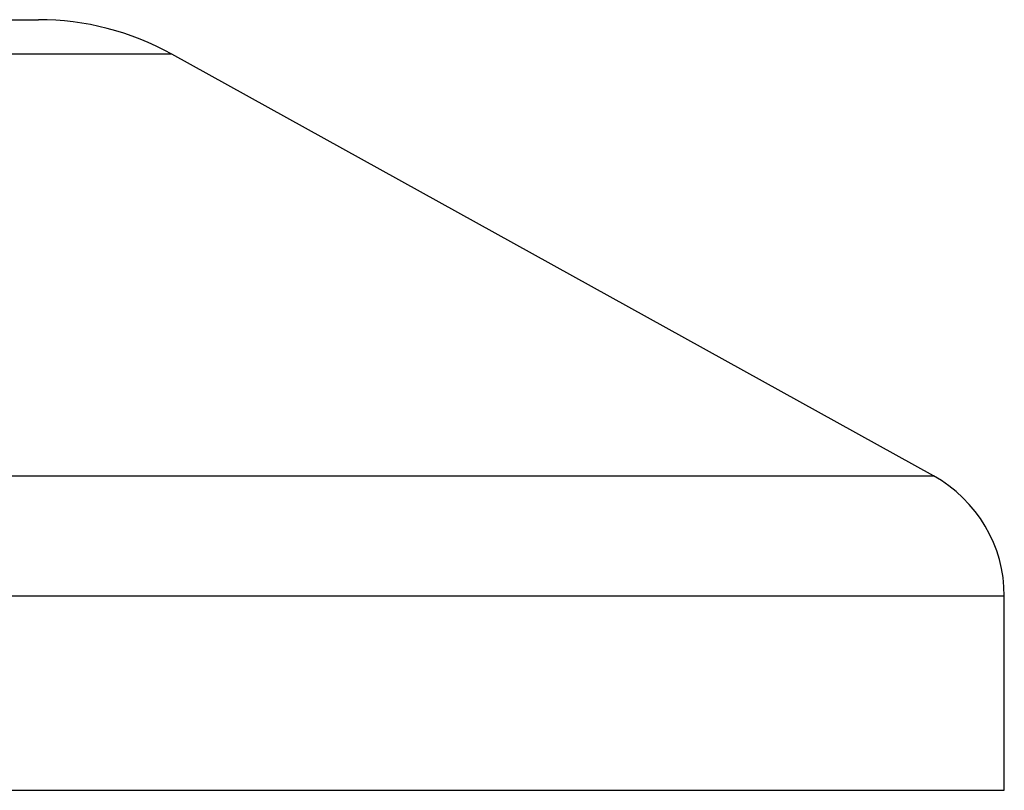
# Model space of a CAD drawing. Header units: millimetres. Extents: x 0 to 420, y 0 to 297.
# Tile 49 of 56: x 315.88 to 320.1, y 161.54 to 164.84. Entities that reach past the tile are written whole.
import ezdxf

# ---------------------------------------------------------------- set-up
doc = ezdxf.new("R2010")
doc.units = ezdxf.units.MM

msp = doc.modelspace()

# ---------------------------------------------------------------- linework, layer by layer
at = {"color": 7, "linetype": 'Continuous', "lineweight": 25}
for p, q in [((312.4412, 164.8391), (315.9597, 164.8391)), ((316.5311, 164.6914), (311.8698, 164.6914)), ((319.7937, 162.8844), (316.5311, 164.6914)), ((315.2922, 162.8844), (319.7937, 162.8844)), ((320.0977, 162.3686), (313.9959, 162.3686)), ((320.0977, 161.5366), (320.0977, 162.3686)), ((308.3032, 161.5366), (320.0977, 161.5366))]:
    msp.add_line(p, q, dxfattribs=at)
for centre, radius, start, end in [((315.9597, 163.6596), 1.1794, 61.0203, 90), ((319.508, 162.3686), 0.5897, 0, 61.0203)]:
    msp.add_arc(centre, radius, start, end, dxfattribs=at)

doc.saveas('drawing.dxf')
